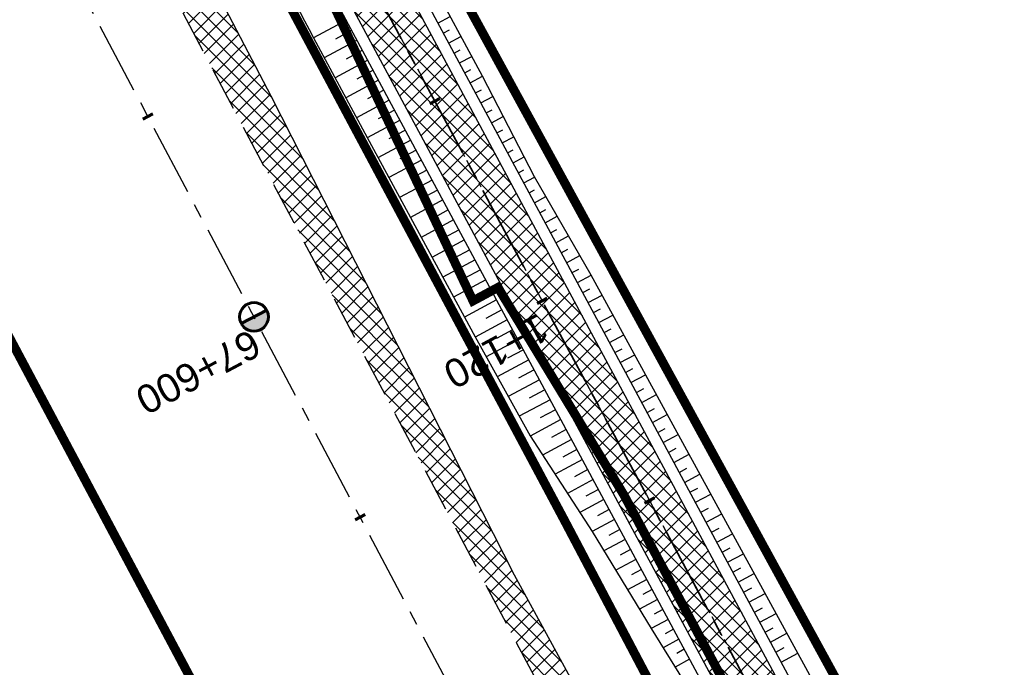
# Model space of a CAD drawing. Header units: metres. Extents: x 7529682 to 7533751, y 5721195 to 5727842.
# Tile 132 of 179: x 7530218 to 7530262, y 5726792 to 5726820. Entities that reach past the tile are written whole.
import ezdxf

# ---------------------------------------------------------------- set-up
doc = ezdxf.new("R2010")
doc.units = ezdxf.units.M
for name, pattern in [('817-dzialki-09-05-04$0$HIDDEN', [0.375, 0.25, -0.125]), ('ACAD_ISO05W100', [33, 24, -3, 0, -3, 0, -3]), ('CENTER', [50.8, 31.75, -6.35, 6.35, -6.35]), ('CENTER2', [28.575, 19.05, -3.175, 3.175, -3.175]), ('HIDDEN', [9.525, 6.35, -3.175])]:
    doc.linetypes.add(name, pattern=pattern)
for name, color, linetype in [('C-DROGI-SYTUACJA', 7, 'Continuous'), ('C-DROGI-SYTUACJA-ETYKIETY', 7, 'Continuous'), ('D-hatch-pobocza', 131, 'Continuous'), ('D-pobocza', 60, 'Continuous'), ('D-rowy', 160, 'Continuous'), ('D-skarpa', 2, 'Continuous'), ('D-skarpa-kreskowanie', 2, 'Continuous')]:
    doc.layers.add(name, color=color, linetype=linetype)
for name, color, linetype, lineweight, true_color in [('D-ewidencja-numery', 7, 'Continuous', 50, 0x40ff00), ('D-hatch-ciag-pieszo-rowerowy', 7, 'Continuous', 13, 0xff9f80), ('D-LR-etap-III', 7, '817-dzialki-09-05-04$0$HIDDEN', 50, 0x00008f)]:
    doc.layers.add(name, color=color, linetype=linetype, lineweight=lineweight, true_color=true_color)
for name, color, linetype, lineweight in [('D-krawędzie', 3, 'Continuous', 30), ('D-obrzeża', 2, 'Continuous', 30), ('D-oś', 10, 'CENTER', 30), ('D-pas-drogowy', 7, 'ACAD_ISO05W100', 50)]:
    doc.layers.add(name, color=color, linetype=linetype, lineweight=lineweight)
doc.layers.add('poprzeczki', color=7, linetype='Continuous', true_color=0x0000c7)
doc.styles.get("Standard").update_dxf_attribs({"font": 'arial.ttf'})

# ---------------------------------------------------------------- blocks, each defined once
blk = doc.blocks.new('kilometraz')
at = {"linetype": 'ByBlock', "lineweight": -2}
blk.add_hatch(color=0, dxfattribs=at).paths.add_polyline_path([(0, -0.28125, 0.41421356), (0.28125, 0, 0.41421356), (0, 0.28125)])
at = {"color": 0, "linetype": 'ByBlock', "lineweight": -2}
blk.add_line((0, 0.28125), (0, -0.28125), dxfattribs=at)
blk.add_circle((0, 0), 0.28125, dxfattribs=at)
blk = doc.blocks.new('AeccTickLine')
at = {"color": 0, "linetype": 'ByBlock', "lineweight": -2}
blk.add_line((0, 1), (0, -1), dxfattribs=at)

msp = doc.modelspace()

# ---------------------------------------------------------------- hatches: boundary and pattern name
at = {"layer": 'D-hatch-ciag-pieszo-rowerowy'}
h = msp.add_hatch(dxfattribs=at)
h.set_pattern_fill('ANSI37', color=256, scale=0.15, style=0)
h.set_pattern_definition([(45, (0.87658, 0.48407), (-0.33675960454, 0.33675960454), []), (135, (0.87658, 0.48407), (-0.33675960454, -0.33675960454), [])])
h.paths.add_polyline_path([(7530218.952, 5726852.807), (7530216.575, 5726851.959), (7530226.804, 5726832.32), (7530255.071, 5726779.69), (7530257.273, 5726780.873), (7530229.014, 5726833.489)])
at = {"layer": 'D-hatch-pobocza'}
h = msp.add_hatch(dxfattribs=at)
h.set_pattern_fill('ANSI37', color=256, scale=0.15, style=0)
h.set_pattern_definition([(45, (0, 0), (-0.33675960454, 0.33675960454), []), (135, (0, 0), (-0.33675960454, -0.33675960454), [])])
h.paths.add_polyline_path([(7530229.37, 5726816.95), (7530212.464, 5726849.277), (7530211.151, 5726847.666), (7530247.82, 5726778.438), (7530251.181, 5726772.19), (7530252.58, 5726772.943), (7530252.44, 5726773.19), (7530240.1, 5726795.81)])

# ---------------------------------------------------------------- linework, layer by layer
at = {"layer": 'C-DROGI-SYTUACJA', "color": 10, "linetype": 'CENTER2', "lineweight": 35, "ltscale": 0.2}
msp.add_lwpolyline([(7529994.785, 5727271.452), (7530014.919, 5727233.118), (7530030.611, 5727203.571), (7530048.952, 5727168.884), (7530066.584, 5727135.609), (7530088.792, 5727092.929), (7530119.442, 5727037.047), (7530133.98, 5727010.094), (7530160.017, 5726961.45), (7530183.787, 5726917.333), (7530204.666, 5726877.528), (7530227.909, 5726832.904), (7530259.102, 5726774.826, 0.063585), (7530264.989, 5726766.578), (7530268.47, 5726762.818, -0.065084), (7530272.969, 5726756.475), (7530281.424, 5726740.504, -0.065084)], format="xyb", dxfattribs=at)
at = {"layer": 'D-ewidencja-numery', "color": 12, "ltscale": 15, "true_color": 0xc70000}
msp.add_lwpolyline([(7529996.497, 5727273.662), (7530017.541, 5727234.203), (7530033.054, 5727204.864), (7530051.623, 5727170.223), (7530069.277, 5727137.016), (7530089.385, 5727097.534), (7530109.713, 5727060.747), (7530136.77, 5727011.64), (7530162.447, 5726962.744), (7530187.674, 5726916.992), (7530207.821, 5726879.335), (7530230.626, 5726834.519), (7530262.288, 5726776.618), (7530277.51, 5726760.213), (7530286.037, 5726744.107)], dxfattribs=at)
at = {"layer": 'D-krawędzie', "linetype": 'HIDDEN', "ltscale": 0.3}
msp.add_lwpolyline([(7529737.465, 5727743.316), (7529742.213, 5727734.302), (7529762.326, 5727696.274), (7529777.785, 5727667.006), (7529799.322, 5727626.3), (7529822.193, 5727583.156), (7529846.924, 5727536.347), (7529864.752, 5727502.663), (7529900.459, 5727434.965), (7529935.352, 5727369.308), (7529971.476, 5727300.786), (7530006.702, 5727234.141), (7530044.198, 5727163.133), (7530082.89, 5727090.2), (7530098.687, 5727060.362), (7530131.998, 5726997.21), (7530163.822, 5726937.097), (7530204.081, 5726861.013), (7530247.82, 5726778.438), (7530252.22, 5726770.26), (7530259.735, 5726756.9), (7530263.782, 5726749.287), (7530270.196, 5726737.096)], dxfattribs=at)
at = {"layer": 'D-LR-etap-III', "ltscale": 10, "flags": 128}
msp.add_lwpolyline([(7531750.474, 5723895.103, 0.4, 0.4, 0), (7531750.505, 5723895.13, 0.4, 0.4, 0), (7531682.71, 5724022.92, 0.4, 0.4, 0), (7531619.177, 5724147.204, 0.4, 0.4, 0), (7531592.309, 5724198.489, 0.4, 0.4, 0), (7531553.264, 5724272.919, 0.4, 0.4, 0), (7531504.02, 5724366.79, 0.4, 0.4, 0), (7531482.09, 5724407.62, 0.4, 0.4, 0), (7531412.35, 5724541.183, 0.4, 0.4, 0), (7531388.464, 5724586.93, 0.4, 0.4, 0), (7531345.12, 5724669.94, 0.4, 0.4, 0), (7531127.66, 5725081.67, 0.4, 0.4, 0), (7531059.253, 5725211.041, 0.4, 0.4, 0), (7531008.007, 5725307.954, 0.4, 0.4, 0), (7530964.182, 5725390.836, 0.4, 0.4, 0), (7530914.557, 5725484.684, 0.4, 0.4, 0), (7530865.243, 5725577.494, 0.4, 0.4, 0), (7530840.085, 5725624.059, 0.4, 0.4, 0), (7530802.56, 5725694.925, 0.4, 0.4, 0), (7530755.54, 5725787.51, 0.4, 0.4, 0), (7530708.718, 5725876.303, 0.4, 0.4, 0), (7530695.12, 5725902.09, 0.4, 0.4, 0), (7530642.914, 5726001.078, 0.4, 0.4, 0), (7530634.935, 5726016.147, 0.4, 0.4, 0), (7530610.82, 5726061.93, 0.4, 0.4, 0), (7530610.82, 5726061.93, 0.4, 0.4, 0), (7530607.21, 5726063.51, 0.4, 0.4, 0), (7530597.42, 5726080.68, 0.4, 0.4, 0), (7530591.16, 5726088.44, 0.4, 0.4, 0), (7530581.28, 5726107.21, 0.4, 0.4, 0), (7530571.29, 5726130.56, 0.4, 0.4, 0), (7530549.555, 5726171.527, 0.4, 0.4, 0), (7530531.014, 5726206.474, 0.4, 0.4, 0), (7530516.461, 5726236.017, 0.4, 0.4, 0), (7530500.799, 5726266.141, 0.4, 0.4, 0), (7530491.35, 5726283.94, 0.4, 0.4, 0), (7530482.4, 5726303.41, 0.4, 0.4, 0), (7530482.4, 5726303.41, 0.4, 0.4, 0), (7530450.41, 5726357.28, 0.4, 0.4, 0), (7530397.759, 5726458.5, 0.4, 0.4, 0), (7530334.708, 5726583.665, 0.4, 0.4, 0), (7530303.939, 5726645.168, 0.4, 0.4, 0), (7530300.51, 5726651.778, 0.4, 0.4, 0), (7530289.214, 5726671.967, 0.4, 0.4, 0), (7530281.54, 5726685.57, 0.4, 0.4, 0), (7530261.371, 5726724.163, 0.4, 0.4, 0), (7530254.03, 5726738.21, 0.4, 0.4, 0), (7530197.22, 5726845.06, 0.4, 0.4, 0), (7530194.71, 5726849.15, 0.4, 0.4, 0), (7530195.92, 5726850.75, 0.4, 0.4, 0), (7530170.547, 5726892.961, 0.4, 0.4, 0), (7530143.175, 5726945.066, 0.4, 0.4, 0), (7530105.06, 5727018.32, 0.4, 0.4, 0), (7530100.06, 5727027.16, 0.4, 0.4, 0), (7530062.319, 5727099.625, 0.4, 0.4, 0), (7530015.379, 5727189.42, 0.4, 0.4, 0), (7529983.208, 5727250.207, 0.4, 0.4, 0), (7529953.284, 5727306.747, 0.4, 0.4, 0), (7529900.671, 5727406.159, 0.4, 0.4, 0), (7529890.63, 5727425.131, 0.4, 0.4, 0), (7529875.155, 5727454.426, 0.4, 0.4, 0), (7529857.56, 5727487.787, 0.4, 0.4, 0), (7529835.194, 5727530.193, 0.4, 0.4, 0), (7529811.741, 5727574.662, 0.4, 0.4, 0), (7529792.102, 5727611.923, 0.4, 0.4, 0), (7529768.066, 5727657.47, 0.4, 0.4, 0), (7529755.211, 5727682.131, 0.4, 0.4, 0), (7529753.31, 5727681.13, 0.4, 0.4, 0), (7529739.21, 5727707.77, 0.4, 0.4, 0), (7529735.395, 5727711.252, 0.4, 0.4, 0), (7529725.42, 5727730.2, 0.4, 0.4, 0), (7529723.55, 5727729.88, 0.4, 0.4, 0), (7529695.567, 5727782.932, 0.4, 0.4, 0), (7529717.68, 5727794.024, 0.4, 0.4, 0), (7529736.275, 5727758.647, 0.4, 0.4, 0), (7529736.275, 5727758.647, 0.4, 0.4, 0), (7529744.511, 5727750.406, 0.4, 0.4, 0), (7529744.511, 5727750.406, 0.4, 0.4, 0), (7529750.283, 5727738.55, 0.4, 0.4, 0), (7529777.109, 5727687.569, 0.4, 0.4, 0), (7529796.515, 5727651.33, 0.4, 0.4, 0), (7529814.938, 5727616.793, 0.4, 0.4, 0), (7529839.007, 5727572.304, 0.4, 0.4, 0), (7529860.618, 5727532.509, 0.4, 0.4, 0), (7529882.349, 5727491.504, 0.4, 0.4, 0), (7529904.865, 5727449.096, 0.4, 0.4, 0), (7529920.747, 5727418.885, 0.4, 0.4, 0), (7529946.677, 5727368.547, 0.4, 0.4, 0), (7529972.025, 5727320.573, 0.4, 0.4, 0), (7529987.74, 5727290.153, 0.4, 0.4, 0), (7529996.497, 5727273.662, 0.4, 0.4, 0), (7530017.541, 5727234.203, 0.4, 0.4, 0), (7530033.054, 5727204.864, 0.4, 0.4, 0), (7530051.623, 5727170.223, 0.4, 0.4, 0), (7530069.277, 5727137.016, 0.4, 0.4, 0), (7530089.385, 5727097.534, 0.4, 0.4, 0), (7530109.713, 5727060.747, 0.4, 0.4, 0), (7530136.77, 5727011.64, 0.4, 0.4, 0), (7530162.447, 5726962.744, 0.4, 0.4, 0), (7530187.674, 5726916.992, 0.4, 0.4, 0), (7530207.821, 5726879.335, 0.4, 0.4, 0), (7530230.626, 5726834.519, 0.4, 0.4, 0), (7530262.288, 5726776.618, 0.4, 0.4, 0), (7530277.51, 5726760.213, 0.4, 0.4, 0), (7530286.037, 5726744.107, 0.4, 0.4, 0), (7530288.097, 5726735.884, 0.4, 0.4, 0), (7530290.394, 5726725.047, 0.4, 0.4, 0), (7530296.177, 5726713.583, 0.4, 0.4, 0), (7530302.726, 5726701.182, 0.4, 0.4, 0), (7530325.685, 5726657.466, 0.4, 0.4, 0), (7530343.244, 5726623.649, 0.4, 0.4, 0), (7530360.23, 5726591.747, 0.4, 0.4, 0), (7530383.209, 5726548.059, 0.4, 0.4, 0), (7530406.018, 5726503.606, 0.4, 0.4, 0), (7530427.465, 5726462.62, 0.4, 0.4, 0), (7530447.928, 5726424.388, 0.4, 0.4, 0), (7530471.127, 5726379.921, 0.4, 0.4, 0), (7530490.501, 5726343.033, 0.4, 0.4, 0), (7530509.499, 5726306.733, 0.4, 0.4, 0), (7530529.89, 5726267.244, 0.4, 0.4, 0), (7530543.852, 5726238.99, 0.4, 0.4, 0), (7530554.809, 5726218.944, 0.4, 0.4, 0), (7530559.027, 5726212.223, 0.4, 0.4, 0), (7530563.061, 5726206.41, 0.4, 0.4, 0), (7530566.934, 5726200.464, 0.4, 0.4, 0), (7530569.771, 5726194.902, 0.4, 0.4, 0), (7530571.473, 5726191.282, 0.4, 0.4, 0), (7530572.839, 5726188.025, 0.4, 0.4, 0), (7530575.295, 5726182.035, 0.4, 0.4, 0), (7530579.737, 5726173.306, 0.4, 0.4, 0), (7530583.3, 5726167.41, 0.4, 0.4, 0), (7530593.4, 5726163.33, 0.4, 0.4, 0), (7530598.618, 5726155.264, 0.4, 0.4, 0), (7530608.258, 5726140.497, 0.4, 0.4, 0), (7530603.27, 5726136.83, 0.4, 0.4, 0), (7530606.53, 5726131.84, 0.4, 0.4, 0), (7530604.239, 5726124.217, 0.4, 0.4, 0), (7530605.847, 5726121.63, 0.4, 0.4, 0), (7530608.972, 5726116.164, 0.4, 0.4, 0), (7530618.114, 5726097.791, 0.4, 0.4, 0), (7530651.213, 5726034.96, 0.4, 0.4, 0), (7530670.244, 5725998.611, 0.4, 0.4, 0), (7530698.075, 5725945.953, 0.4, 0.4, 0), (7530716.506, 5725911.305, 0.4, 0.4, 0), (7530735.223, 5725875.667, 0.4, 0.4, 0), (7530752.504, 5725842.155, 0.4, 0.4, 0), (7530778.311, 5725793.501, 0.4, 0.4, 0), (7530797.5, 5725756.382, 0.4, 0.4, 0), (7530812.519, 5725728.289, 0.4, 0.4, 0), (7530820.039, 5725713.16, 0.4, 0.4, 0), (7530822.422, 5725710.194, 0.4, 0.4, 0), (7530833.155, 5725688.801, 0.4, 0.4, 0), (7530849.629, 5725656.159, 0.4, 0.4, 0), (7530867.983, 5725621.964, 0.4, 0.4, 0), (7530872.63, 5725612.888, 0.4, 0.4, 0), (7530880.354, 5725597.595, 0.4, 0.4, 0), (7530883.839, 5725593.389, 0.4, 0.4, 0), (7530891.782, 5725587.763, 0.4, 0.4, 0), (7530895.039, 5725584.281, 0.4, 0.4, 0), (7530897.034, 5725580.941, 0.4, 0.4, 0), (7530900.952, 5725579.946, 0.4, 0.4, 0), (7530904.81, 5725571.977, 0.4, 0.4, 0), (7530903.682, 5725568.566, 0.4, 0.4, 0), (7530908.901, 5725558.845, 0.4, 0.4, 0), (7530910.252, 5725545.672, 0.4, 0.4, 0), (7530912.873, 5725538.646, 0.4, 0.4, 0), (7530945.278, 5725478.464, 0.4, 0.4, 0), (7530959.692, 5725450.246, 0.4, 0.4, 0), (7531002.827, 5725368.192, 0.4, 0.4, 0), (7531044.704, 5725290.314, 0.4, 0.4, 0), (7531064.099, 5725253.213, 0.4, 0.4, 0), (7531083.01, 5725216.678, 0.4, 0.4, 0), (7531113.013, 5725158.466, 0.4, 0.4, 0), (7531137.364, 5725113.071, 0.4, 0.4, 0), (7531150.831, 5725086.712, 0.4, 0.4, 0), (7531159.746, 5725076.641, 0.4, 0.4, 0), (7531166.31, 5725074.58, 0.4, 0.4, 0), (7531172.29, 5725062.58, 0.4, 0.4, 0), (7531170.59, 5725055.606, 0.4, 0.4, 0), (7531173.733, 5725044.081, 0.4, 0.4, 0), (7531215.342, 5724964.86, 0.4, 0.4, 0), (7531238.054, 5724921.685, 0.4, 0.4, 0), (7531262.39, 5724875.283, 0.4, 0.4, 0), (7531295.587, 5724811.266, 0.4, 0.4, 0), (7531348.488, 5724712.363, 0.4, 0.4, 0), (7531363.741, 5724682.684, 0.4, 0.4, 0), (7531366.987, 5724675.865, 0.4, 0.4, 0), (7531382.541, 5724646.111, 0.4, 0.4, 0), (7531401.299, 5724610.875, 0.4, 0.4, 0), (7531428.965, 5724558.862, 0.4, 0.4, 0), (7531449.111, 5724520.398, 0.4, 0.4, 0), (7531477.293, 5724465.831, 0.4, 0.4, 0), (7531500.996, 5724421.113, 0.4, 0.4, 0), (7531512.122, 5724400.549, 0.4, 0.4, 0), (7531513.782, 5724396.757, 0.4, 0.4, 0), (7531526.32, 5724379.39, 0.4, 0.4, 0), (7531566.784, 5724302.736, 0.4, 0.4, 0), (7531612.277, 5724225.61, 0.4, 0.4, 0), (7531620.493, 5724210.548, 0.4, 0.4, 0), (7531631.578, 5724196.258, 0.4, 0.4, 0), (7531653.484, 5724152.434, 0.4, 0.4, 0), (7531661.151, 5724128.494, 0.4, 0.4, 0), (7531673.881, 5724101.186, 0.4, 0.4, 0), (7531684.691, 5724081.184, 0.4, 0.4, 0), (7531699.212, 5724051.17, 0.4, 0.4, 0), (7531704.034, 5724040.584, 0.4, 0.4, 0), (7531704.034, 5724040.584, 0.4, 0.4, 0), (7531703.913, 5724037.17, 0.4, 0.4, 0), (7531736.42, 5723969.232, 0.4, 0.4, 0), (7531738.285, 5723967.699, 0.4, 0.4, 0), (7531742.181, 5723962.346, 0.4, 0.4, 0), (7531744.286, 5723958.616, 0.4, 0.4, 0), (7531755.393, 5723944.193, 0.4, 0.4, 0), (7531758.69, 5723936.76, 0.4, 0.4, 0), (7531780.08, 5723929.25, 0.4, 0.4, 0), (7531792.612, 5723906.338, 0.4, 0.4, 0), (7531792.612, 5723906.338, 0.4, 0.4, 0), (7531756.962, 5723883.055, 0.4, 0.4, 0), (7531750.46, 5723895.13, 0.4, 0.4, 0), (7531750.46, 5723895.13, 0, 0, 0)], format="xyseb", dxfattribs=at)
at = {"layer": 'D-obrzeża'}
for points in [[(7530255.071, 5726779.69), (7530226.804, 5726832.32), (7530203.558, 5726876.949), (7530182.683, 5726916.746), (7530158.916, 5726960.858), (7530132.878, 5727009.502), (7530118.344, 5727036.45), (7530087.65, 5727092.412), (7530086.699, 5727094.242), (7530065.478, 5727135.027), (7530047.847, 5727168.299), (7530029.507, 5727202.986), (7530013.813, 5727232.534), (7529993.681, 5727270.865)], [(7530257.273, 5726780.873), (7530229.014, 5726833.489), (7530218.952, 5726852.807)]]:
    msp.add_lwpolyline(points, dxfattribs=at)
at = {"layer": 'D-oś', "ltscale": 0.1}
msp.add_lwpolyline([(7530260.688, 5726747.65), (7530256.664, 5726755.22), (7530249.153, 5726768.573), (7530244.732, 5726776.79), (7530200.988, 5726859.376), (7530160.728, 5726935.459), (7530128.903, 5726995.575), (7530095.593, 5727058.727), (7530079.798, 5727088.56), (7530041.105, 5727161.496), (7530003.607, 5727232.506), (7529968.381, 5727299.153), (7529932.259, 5727367.671), (7529897.365, 5727433.327), (7529861.657, 5727501.028), (7529843.829, 5727534.712), (7529819.1, 5727581.518), (7529796.228, 5727624.663), (7529774.69, 5727665.371), (7529759.232, 5727694.637), (7529739.12, 5727732.663), (7529700.238, 5727806.043)], dxfattribs=at)
at = {"layer": 'D-oś', "ltscale": 0.03}
msp.add_lwpolyline([(7529994.785, 5727271.452), (7530014.919, 5727233.118), (7530030.611, 5727203.571), (7530048.952, 5727168.884), (7530066.584, 5727135.609), (7530088.792, 5727092.929), (7530119.442, 5727037.047), (7530133.98, 5727010.094), (7530160.017, 5726961.45), (7530183.787, 5726917.333), (7530204.666, 5726877.528), (7530227.909, 5726832.904), (7530259.102, 5726774.826, 0.063585), (7530264.989, 5726766.578), (7530268.47, 5726762.818, -0.065084), (7530272.969, 5726756.475), (7530281.424, 5726740.504, -0.065084)], format="xyb", dxfattribs=at)
at = {"layer": 'D-pas-drogowy', "ltscale": 0.2, "flags": 128}
msp.add_lwpolyline([(7531633.019, 5724182.834, 0.4, 0.4, 0), (7531617.559, 5724211.608, 0.4, 0.4, 0), (7531566.784, 5724302.736, 0.4, 0.4, 0), (7531538.419, 5724356.47, 0.4, 0.4, 0), (7531526.32, 5724379.39, 0.4, 0.4, 0), (7531516.102, 5724393.607, 0.4, 0.4, 0.001485), (7531513.78, 5724396.838, 0.4, 0.4, 0), (7531501.87, 5724413.41, 0.4, 0.4, 0), (7531474.926, 5724464.508, 0.4, 0.4, 0), (7531446.2, 5724518.992, 0.4, 0.4, 0), (7531424.962, 5724559.262, 0.4, 0.4, 0), (7531398.444, 5724609.566, 0.4, 0.4, 0), (7531379.647, 5724645.216, 0.4, 0.4, 0), (7531365.23, 5724672.56, 0.4, 0.4, 0), (7531341.306, 5724717.915, 0.4, 0.4, 0), (7531312.9, 5724771.789, 0.4, 0.4, 0), (7531292.591, 5724810.307, 0.4, 0.4, 0), (7531259.392, 5724873.271, 0.4, 0.4, 0), (7531233.74, 5724921.923, 0.4, 0.4, 0), (7531203.073, 5724980.092, 0.4, 0.4, 0), (7531173.471, 5725036.225, 0.4, 0.4, 0), (7531168.27, 5725046.09, 0.4, 0.4, 0), (7531172.29, 5725062.58, 0.4, 0.4, 0), (7531166.31, 5725074.58, 0.4, 0.4, 0), (7531150.32, 5725079.6, 0.4, 0.4, 0), (7531141.5, 5725096.43, 0.4, 0.4, 0), (7531109.312, 5725157.814, 0.4, 0.4, 0), (7531086.641, 5725201.048, 0.4, 0.4, 0), (7531059.198, 5725253.384, 0.4, 0.4, 0), (7531028.207, 5725312.489, 0.4, 0.4, 0), (7530999.105, 5725367.99, 0.4, 0.4, 0), (7530956.248, 5725449.725, 0.4, 0.4, 0), (7530924.398, 5725510.464, 0.4, 0.4, 0), (7530897.51, 5725561.74, 0.4, 0.4, 0), (7530894.46, 5725566.14, 0.4, 0.4, 0), (7530892.16, 5725570.49, 0.4, 0.4, 0), (7530869.363, 5725613.307, 0.4, 0.4, 0), (7530861.694, 5725627.705, 0.4, 0.4, 0), (7530852.74, 5725644.52, 0.4, 0.4, 0), (7530831.51, 5725684.2, 0.4, 0.4, 0), (7530811.13, 5725722.52, 0.4, 0.4, 0), (7530792.348, 5725757.941, 0.4, 0.4, 0), (7530768.03, 5725803.8, 0.4, 0.4, 0), (7530748.769, 5725840.179, 0.4, 0.4, 0), (7530727.7, 5725879.97, 0.4, 0.4, 0), (7530712.098, 5725909.545, 0.4, 0.4, 0), (7530693.644, 5725944.645, 0.4, 0.4, 0), (7530665.702, 5725997.539, 0.4, 0.4, 0), (7530641.76, 5726042.88, 0.4, 0.4, 0), (7530616.5, 5726091.48, 0.4, 0.4, 0), (7530604.628, 5726114.32, 0.4, 0.4, -0.007763), (7530602.5, 5726118.43, 0.4, 0.4, 0), (7530603.992, 5726123.395, 0.4, 0.4, 0), (7530606.53, 5726131.84, 0.4, 0.4, 0), (7530603.27, 5726136.83, 0.4, 0.4, 0), (7530593.776, 5726151.369, 0.4, 0.4, 0), (7530590.203, 5726156.84, 0.4, 0.4, 0), (7530583.3, 5726167.41, 0.4, 0.4, 0), (7530580.578, 5726170.428, 0.4, 0.4, 0), (7530575.85, 5726175.67, 0.4, 0.4, 0), (7530569.01, 5726186.66, 0.4, 0.4, 0), (7530562.555, 5726199.189, 0.4, 0.4, 0), (7530555.67, 5726211.39, 0.4, 0.4, 0), (7530548.29, 5726224.23, 0.4, 0.4, 0), (7530540.58, 5726237.71, 0.4, 0.4, 0), (7530532.68, 5726252.65, 0.4, 0.4, 0), (7530524.06, 5726269.35, 0.4, 0.4, 0), (7530502.82, 5726309.91, 0.4, 0.4, 0), (7530488.83, 5726336.63, 0.4, 0.4, 0), (7530466.03, 5726380.16, 0.4, 0.4, 0), (7530438.47, 5726432.77, 0.4, 0.4, 0), (7530424.53, 5726459.09, 0.4, 0.4, 0), (7530401.63, 5726502.97, 0.4, 0.4, 0), (7530383.38, 5726538.06, 0.4, 0.4, 0), (7530353.97, 5726593.52, 0.4, 0.4, 0), (7530338.47, 5726622.74, 0.4, 0.4, 0), (7530322.01, 5726653.88, 0.4, 0.4, 0), (7530297.54, 5726700.33, 0.4, 0.4, 0), (7530287.38, 5726719.6, 0.4, 0.4, 0), (7530285.95, 5726722.316, 0.4, 0.4, 0), (7530280.26, 5726733.12, 0.4, 0.4, 0), (7530266.73, 5726758.74, 0.4, 0.4, 0), (7530260.42, 5726770.47, 0.4, 0.4, 0), (7530253.25, 5726783.82, 0.4, 0.4, 0), (7530244.95, 5726799.33, 0.4, 0.4, 0), (7530239.39, 5726808.49, 0.4, 0.4, 0), (7530238.29, 5726807.9, 0.4, 0.4, 0), (7530218.11, 5726850.67, 0.4, 0.4, 0), (7530175.907, 5726928.168, 0.4, 0.4, 0), (7530096.68, 5727076.15, 0.4, 0.4, 0), (7530094.68, 5727079.89, 0.4, 0.4, 0), (7530064.597, 5727135.523, 0.4, 0.4, 0), (7530046.731, 5727168.892, 0.4, 0.4, 0), (7530025.803, 5727208.461, 0.4, 0.4, 0), (7530012.847, 5727232.979, 0.4, 0.4, 0), (7529994.15, 5727268.45, 0.4, 0.4, 0), (7529981.671, 5727291.93, 0.4, 0.4, 0), (7529949.89, 5727351.73, 0.4, 0.4, 0), (7529924.75, 5727399.03, 0.4, 0.4, 0), (7529915.516, 5727417.1, 0.4, 0.4, 0), (7529885.83, 5727475.19, 0.4, 0.4, 0), (7529862.56, 5727519.97, 0.4, 0.4, 0), (7529852.985, 5727538.191, 0.4, 0.4, 0), (7529836.513, 5727569.511, 0.4, 0.4, 0), (7529815.369, 5727609.141, 0.4, 0.4, 0), (7529792.795, 5727651.247, 0.4, 0.4, 0), (7529774.199, 5727685.858, 0.4, 0.4, 0), (7529746.966, 5727736.059, 0.4, 0.4, 0), (7529733.92, 5727757.62, 0.4, 0.4, 0), (7529708.607, 5727806.389, 0.4, 0.4, 0), (7529688.492, 5727796.345, 0.4, 0.4, 0), (7529723.55, 5727729.88, 0.4, 0.4, 0), (7529725.42, 5727730.2, 0.4, 0.4, 0), (7529735.38, 5727711.28, 0.4, 0.4, 0), (7529739.21, 5727707.77, 0.4, 0.4, 0), (7529753.31, 5727681.13, 0.4, 0.4, 0), (7529755.178, 5727682.114, 0.4, 0.4, 0), (7529792.102, 5727611.923, 0.4, 0.4, 0), (7529811.741, 5727574.662, 0.4, 0.4, 0), (7529835.194, 5727530.193, 0.4, 0.4, 0), (7529857.56, 5727487.787, 0.4, 0.4, 0), (7529875.155, 5727454.426, 0.4, 0.4, 0), (7529890.63, 5727425.131, 0.4, 0.4, 0), (7529900.671, 5727406.159, 0.4, 0.4, 0), (7529953.284, 5727306.747, 0.4, 0.4, 0), (7529983.208, 5727250.207, 0.4, 0.4, 0), (7530015.379, 5727189.42, 0.4, 0.4, 0), (7530062.319, 5727099.625, 0.4, 0.4, 0), (7530100.06, 5727027.16, 0.4, 0.4, 0), (7530105.06, 5727018.32, 0.4, 0.4, 0), (7530143.175, 5726945.066, 0.4, 0.4, 0), (7530170.547, 5726892.961, 0.4, 0.4, 0), (7530195.92, 5726850.75, 0.4, 0.4, 0), (7530194.71, 5726849.15, 0.4, 0.4, 0), (7530197.22, 5726845.06, 0.4, 0.4, 0), (7530254.03, 5726738.21, 0.4, 0.4, 0), (7530261.371, 5726724.163, 0.4, 0.4, 0), (7530281.54, 5726685.57, 0.4, 0.4, 0), (7530289.214, 5726671.967, 0.4, 0.4, 0), (7530300.51, 5726651.778, 0.4, 0.4, 0), (7530303.939, 5726645.168, 0.4, 0.4, 0), (7530334.708, 5726583.665, 0.4, 0.4, 0), (7530397.759, 5726458.5, 0.4, 0.4, 0), (7530450.41, 5726357.28, 0.4, 0.4, 0), (7530482.4, 5726303.41, 0.4, 0.4, 0), (7530483.688, 5726301.003, 0.4, 0.4, 0), (7530491.35, 5726283.94, 0.4, 0.4, 0), (7530512.67, 5726243.78, 0.4, 0.4, 0), (7530529.43, 5726209.46, 0.4, 0.4, 0), (7530571.29, 5726130.56, 0.4, 0.4, 0), (7530581.28, 5726107.21, 0.4, 0.4, 0), (7530591.16, 5726088.44, 0.4, 0.4, 0), (7530597.42, 5726080.68, 0.4, 0.4, 0), (7530607.21, 5726063.51, 0.4, 0.4, 0), (7530610.82, 5726061.93, 0.4, 0.4, 0), (7530634.935, 5726016.147, 0.4, 0.4, 0), (7530642.914, 5726001.078, 0.4, 0.4, 0), (7530695.12, 5725902.09, 0.4, 0.4, 0), (7530708.718, 5725876.303, 0.4, 0.4, 0), (7530755.54, 5725787.51, 0.4, 0.4, 0), (7530802.56, 5725694.925, 0.4, 0.4, 0), (7530840.085, 5725624.059, 0.4, 0.4, 0), (7530865.243, 5725577.494, 0.4, 0.4, 0), (7530914.557, 5725484.684, 0.4, 0.4, 0), (7530964.182, 5725390.836, 0.4, 0.4, 0), (7531008.007, 5725307.954, 0.4, 0.4, 0), (7531059.253, 5725211.041, 0.4, 0.4, 0), (7531127.66, 5725081.67, 0.4, 0.4, 0), (7531345.12, 5724669.94, 0.4, 0.4, 0), (7531388.464, 5724586.93, 0.4, 0.4, 0), (7531412.35, 5724541.183, 0.4, 0.4, 0), (7531482.09, 5724407.62, 0.4, 0.4, 0), (7531504.02, 5724366.79, 0.4, 0.4, 0), (7531519.374, 5724337.52, 0.4, 0.4, 0), (7531563.749, 5724252.932, 0.4, 0.4, 0), (7531602.175, 5724179.681, 0.4, 0.4, 0), (7531619.177, 5724147.204, 0.4, 0.4, 0), (7531625.038, 5724135.635, 0.4, 0.4, 0), (7531656.796, 5724073.316, 0.4, 0.4, 0), (7531675.12, 5724037.36, 0.4, 0.4, 0), (7531682.71, 5724022.92, 0.4, 0.4, 0), (7531705.565, 5723979.811, 0.4, 0.4, 0), (7531736.606, 5723921.262, 0.4, 0.4, 0), (7531750.46, 5723895.13, 0.4, 0.4, 0), (7531740.77, 5723886.56, 0.4, 0.4, 0), (7531732.86, 5723885, 0.4, 0.4, 0), (7531722.18, 5723887.77, 0.4, 0.4, 0), (7531729.87, 5723862.17, 0.4, 0.4, 0), (7531742.92, 5723861.93, 0.4, 0.4, 0), (7531763.71, 5723859.52, 0.4, 0.4, 0), (7531768.42, 5723854.12, 0.4, 0.4, 0), (7531787.42, 5723817.97, 0.4, 0.4, 0), (7531795.57, 5723809.82, 0.4, 0.4, 0), (7531816.347, 5723819.85, 0.4, 0.4, 0), (7531816.347, 5723819.85, 0.4, 0.4, 0), (7531805.06, 5723843.23, 0.4, 0.4, 0), (7531803.61, 5723886.23, 0.4, 0.4, 0), (7531803.61, 5723886.23, 0.4, 0.4, 0), (7531780.08, 5723929.25, 0.4, 0.4, 0), (7531758.69, 5723936.76, 0.4, 0.4, 0), (7531749.359, 5723946.412, 0.4, 0.4, 0), (7531742.71, 5723953.29, 0.4, 0.4, 0), (7531735.177, 5723967.878, 0.4, 0.4, 0), (7531722.37, 5723992.68, 0.4, 0.4, 0), (7531705.042, 5724030.886, 0.4, 0.4, 0), (7531699.47, 5724043.17, 0.4, 0.4, 0), (7531692.69, 5724058.11, 0.4, 0.4, 0), (7531679.672, 5724084.017, 0.4, 0.4, 0), (7531674.55, 5724094.21, 0.4, 0.4, 0), (7531666.633, 5724114.003, 0.4, 0.4, 0), (7531649, 5724153.82, 0.4, 0.4, 0), (7531641.49, 5724149.34, 0.4, 0.4, 0), (7531626.04, 5724179.34, 0.4, 0.4, 0), (7531633.03, 5724182.84, 0, 0, 0)], format="xyseb", dxfattribs=at)
at = {"layer": 'D-pobocza'}
for points in [[(7530219.427, 5726852.977), (7530229.456, 5726833.723), (7530257.714, 5726781.11)], [(7530254.63, 5726779.453), (7530226.362, 5726832.086), (7530216.099, 5726851.789)], [(7530212.464, 5726849.277), (7530229.37, 5726816.95), (7530240.1, 5726795.81), (7530252.44, 5726773.19), (7530252.58, 5726772.943), (7530251.181, 5726772.19)]]:
    msp.add_lwpolyline(points, dxfattribs=at)
at = {"layer": 'D-rowy', "linetype": 'HIDDEN', "ltscale": 0.1, "const_width": 0.4, "flags": 128}
msp.add_lwpolyline([(7530267.205, 5726753.582), (7530262.982, 5726761.264), (7530254.918, 5726774.309), (7530242.345, 5726798.174), (7530215.738, 5726848.033), (7530210.965, 5726857.162)], dxfattribs=at)
at = {"layer": 'D-skarpa', "linetype": 'Continuous'}
for points in [[(7530215.948, 5726851.735), (7530216.215, 5726851.185, 0.064979), (7530224.959, 5726831.368, -0.000026), (7530231.252, 5726819.507), (7530233.618, 5726815.102), (7530238.381, 5726806.309), (7530240.813, 5726801.939), (7530243.54, 5726797.729), (7530246.145, 5726793.452), (7530248.788, 5726789.197)], [(7530219.427, 5726852.977), (7530220.183, 5726852.12, -0.040689), (7530227.044, 5726839.912), (7530229.3, 5726835.45), (7530230.024, 5726834.006, 0.003974), (7530236.321, 5726822.229), (7530238.696, 5726817.829), (7530240.99, 5726813.386), (7530243.491, 5726809.054), (7530257.183, 5726784.005), (7530257.316, 5726783.763), (7530257.886, 5726782.731), (7530260.347, 5726778.378), (7530261.664, 5726776.201, 0.019416), (7530265.948, 5726770.821), (7530267.708, 5726769.096), (7530271.462, 5726765.589), (7530273.204, 5726763.82), (7530274.52, 5726762.299), (7530275.555, 5726760.657), (7530276.653, 5726758.557), (7530276.653, 5726758.557)]]:
    msp.add_lwpolyline(points, format="xyb", dxfattribs=at)
at = {"layer": 'D-skarpa-kreskowanie', "linetype": 'Continuous'}
for p, q in [((7530232.703, 5726820.278, 107.6), (7530231.255, 5726819.5, 106.504)), ((7530236.742, 5726820.156, 107.728), (7530237.283, 5726820.446, 107.318)), ((7530232.94, 5726819.838, 107.599), (7530232.216, 5726819.449, 107.051)), ((7530236.979, 5726819.715, 107.727), (7530237.25, 5726819.861, 107.522)), ((7530233.177, 5726819.397, 107.599), (7530231.728, 5726818.619, 106.503)), ((7530237.215, 5726819.275, 107.727), (7530237.758, 5726819.566, 107.316)), ((7530233.413, 5726818.957, 107.598), (7530232.689, 5726818.568, 107.05)), ((7530237.452, 5726818.834, 107.726), (7530237.724, 5726818.98, 107.521)), ((7530233.65, 5726818.516, 107.598), (7530232.202, 5726817.738, 106.502)), ((7530237.689, 5726818.394, 107.726), (7530238.233, 5726818.686, 107.314)), ((7530233.886, 5726818.076, 107.597), (7530233.162, 5726817.687, 107.049)), ((7530237.925, 5726817.953, 107.725), (7530238.198, 5726818.1, 107.519)), ((7530234.123, 5726817.635, 107.597), (7530232.675, 5726816.858, 106.501)), ((7530238.162, 5726817.513, 107.725), (7530238.708, 5726817.806, 107.312)), ((7530234.36, 5726817.195, 107.596), (7530233.635, 5726816.806, 107.048)), ((7530238.398, 5726817.072, 107.725), (7530238.668, 5726817.217, 107.52)), ((7530234.596, 5726816.754, 107.596), (7530233.148, 5726815.977, 106.5)), ((7530238.635, 5726816.632, 107.724), (7530239.167, 5726816.918, 107.321)), ((7530234.833, 5726816.314, 107.595), (7530234.109, 5726815.925, 107.047)), ((7530238.871, 5726816.191, 107.724), (7530239.134, 5726816.332, 107.525)), ((7530235.069, 5726815.873, 107.595), (7530233.621, 5726815.096, 106.499)), ((7530239.108, 5726815.751, 107.723), (7530239.626, 5726816.029, 107.331)), ((7530235.306, 5726815.433, 107.595), (7530234.583, 5726815.044, 107.047)), ((7530239.345, 5726815.31, 107.723), (7530239.6, 5726815.447, 107.529)), ((7530235.542, 5726814.992, 107.594), (7530234.097, 5726814.216, 106.5)), ((7530239.581, 5726814.87, 107.722), (7530240.085, 5726815.14, 107.341)), ((7530235.779, 5726814.552, 107.594), (7530235.057, 5726814.164, 107.047)), ((7530239.818, 5726814.429, 107.722), (7530240.066, 5726814.563, 107.534)), ((7530236.016, 5726814.111, 107.593), (7530234.574, 5726813.337, 106.502)), ((7530240.054, 5726813.989, 107.721), (7530240.543, 5726814.252, 107.351)), ((7530236.252, 5726813.671, 107.593), (7530235.532, 5726813.284, 107.048)), ((7530240.291, 5726813.548, 107.721), (7530240.532, 5726813.678, 107.539)), ((7530236.489, 5726813.231, 107.592), (7530235.05, 5726812.458, 106.503)), ((7530240.528, 5726813.108, 107.72), (7530241.003, 5726813.364, 107.36)), ((7530240.764, 5726812.667, 107.72), (7530241.009, 5726812.799, 107.535)), ((7530236.725, 5726812.79, 107.592), (7530236.007, 5726812.404, 107.048)), ((7530241.001, 5726812.227, 107.719), (7530241.504, 5726812.497, 107.339)), ((7530236.962, 5726812.35, 107.591), (7530235.526, 5726811.578, 106.505)), ((7530237.199, 5726811.909, 107.591), (7530236.482, 5726811.524, 107.048)), ((7530241.237, 5726811.786, 107.719), (7530241.495, 5726811.925, 107.524)), ((7530241.474, 5726811.346, 107.719), (7530242.004, 5726811.631, 107.318)), ((7530237.435, 5726811.469, 107.59), (7530236.003, 5726810.699, 106.506)), ((7530237.672, 5726811.028, 107.59), (7530236.956, 5726810.644, 107.049)), ((7530241.71, 5726810.906, 107.718), (7530241.982, 5726811.051, 107.513)), ((7530241.947, 5726810.465, 107.718), (7530242.504, 5726810.764, 107.296)), ((7530237.908, 5726810.588, 107.589), (7530236.479, 5726809.82, 106.508)), ((7530238.145, 5726810.147, 107.589), (7530237.431, 5726809.764, 107.049)), ((7530242.184, 5726810.025, 107.717), (7530242.469, 5726810.178, 107.501)), ((7530242.42, 5726809.584, 107.717), (7530243.004, 5726809.898, 107.275)), ((7530238.381, 5726809.707, 107.589), (7530236.955, 5726808.941, 106.509)), ((7530238.618, 5726809.266, 107.588), (7530237.906, 5726808.884, 107.049)), ((7530242.657, 5726809.144, 107.716), (7530242.955, 5726809.304, 107.49)), ((7530242.893, 5726808.703, 107.716), (7530243.504, 5726809.031, 107.254)), ((7530238.855, 5726808.826, 107.588), (7530237.432, 5726808.061, 106.511)), ((7530239.091, 5726808.385, 107.587), (7530238.381, 5726808.003, 107.049)), ((7530243.13, 5726808.263, 107.715), (7530243.437, 5726808.427, 107.483)), ((7530243.367, 5726807.822, 107.715), (7530243.983, 5726808.153, 107.248)), ((7530239.328, 5726807.945, 107.587), (7530237.908, 5726807.182, 106.512)), ((7530239.564, 5726807.504, 107.586), (7530238.855, 5726807.123, 107.05)), ((7530243.603, 5726807.382, 107.714), (7530243.913, 5726807.548, 107.48)), ((7530243.84, 5726806.941, 107.714), (7530244.463, 5726807.276, 107.242)), ((7530239.801, 5726807.064, 107.586), (7530238.384, 5726806.303, 106.514)), ((7530240.038, 5726806.623, 107.585), (7530239.333, 5726806.245, 107.052)), ((7530244.076, 5726806.501, 107.714), (7530244.39, 5726806.669, 107.476)), ((7530244.313, 5726806.06, 107.713), (7530244.943, 5726806.398, 107.236)), ((7530240.274, 5726806.183, 107.585), (7530238.871, 5726805.429, 106.523)), ((7530240.511, 5726805.742, 107.584), (7530239.812, 5726805.367, 107.056)), ((7530244.549, 5726805.62, 107.713), (7530244.866, 5726805.79, 107.473)), ((7530244.786, 5726805.179, 107.712), (7530245.422, 5726805.521, 107.231)), ((7530240.747, 5726805.302, 107.584), (7530239.357, 5726804.555, 106.532)), ((7530240.984, 5726804.861, 107.584), (7530240.292, 5726804.49, 107.06)), ((7530245.023, 5726804.739, 107.712), (7530245.342, 5726804.91, 107.47)), ((7530245.259, 5726804.298, 107.711), (7530245.902, 5726804.643, 107.225)), ((7530241.22, 5726804.421, 107.583), (7530239.843, 5726803.681, 106.541)), ((7530241.457, 5726803.98, 107.583), (7530240.772, 5726803.612, 107.064)), ((7530245.496, 5726803.858, 107.711), (7530245.819, 5726804.031, 107.466)), ((7530245.732, 5726803.417, 107.71), (7530246.382, 5726803.766, 107.219)), ((7530241.694, 5726803.54, 107.582), (7530240.33, 5726802.807, 106.55)), ((7530241.93, 5726803.099, 107.582), (7530241.252, 5726802.735, 107.068)), ((7530245.969, 5726802.977, 107.71), (7530246.295, 5726803.152, 107.463)), ((7530246.206, 5726802.536, 107.709), (7530246.861, 5726802.888, 107.213)), ((7530242.167, 5726802.659, 107.581), (7530240.816, 5726801.934, 106.559)), ((7530242.403, 5726802.218, 107.581), (7530241.746, 5726801.865, 107.083)), ((7530246.442, 5726802.096, 107.709), (7530246.772, 5726802.273, 107.46)), ((7530246.679, 5726801.655, 107.708), (7530247.341, 5726802.011, 107.207)), ((7530242.64, 5726801.778, 107.58), (7530241.362, 5726801.091, 106.613)), ((7530242.877, 5726801.337, 107.58), (7530242.256, 5726801.004, 107.11)), ((7530246.915, 5726801.215, 107.708), (7530247.248, 5726801.394, 107.456)), ((7530247.152, 5726800.774, 107.708), (7530247.821, 5726801.133, 107.201)), ((7530243.113, 5726800.897, 107.579), (7530241.907, 5726800.249, 106.667)), ((7530243.35, 5726800.456, 107.579), (7530242.765, 5726800.142, 107.136)), ((7530247.388, 5726800.334, 107.707), (7530247.724, 5726800.514, 107.453)), ((7530247.625, 5726799.893, 107.707), (7530248.3, 5726800.256, 107.196)), ((7530243.586, 5726800.016, 107.578), (7530242.453, 5726799.407, 106.721)), ((7530243.823, 5726799.575, 107.578), (7530243.274, 5726799.281, 107.163)), ((7530247.862, 5726799.453, 107.706), (7530248.201, 5726799.635, 107.449)), ((7530248.098, 5726799.012, 107.706), (7530248.78, 5726799.379, 107.19)), ((7530244.059, 5726799.135, 107.578), (7530242.998, 5726798.565, 106.774)), ((7530244.296, 5726798.694, 107.577), (7530243.783, 5726798.419, 107.189)), ((7530248.335, 5726798.572, 107.705), (7530248.677, 5726798.756, 107.446)), ((7530248.571, 5726798.131, 107.705), (7530249.26, 5726798.501, 107.184)), ((7530244.533, 5726798.254, 107.577), (7530243.543, 5726797.723, 106.828)), ((7530244.769, 5726797.814, 107.576), (7530244.287, 5726797.554, 107.211)), ((7530248.808, 5726797.691, 107.704), (7530249.154, 5726797.877, 107.443)), ((7530249.045, 5726797.25, 107.704), (7530249.739, 5726797.624, 107.178)), ((7530245.006, 5726797.373, 107.576), (7530244.065, 5726796.867, 106.863)), ((7530245.242, 5726796.933, 107.575), (7530244.784, 5726796.686, 107.228)), ((7530249.281, 5726796.81, 107.703), (7530249.63, 5726796.997, 107.439)), ((7530249.518, 5726796.369, 107.703), (7530250.219, 5726796.746, 107.172)), ((7530245.479, 5726796.492, 107.575), (7530244.586, 5726796.012, 106.899)), ((7530245.716, 5726796.052, 107.574), (7530245.281, 5726795.818, 107.245)), ((7530249.754, 5726795.929, 107.702), (7530250.106, 5726796.118, 107.436)), ((7530249.991, 5726795.488, 107.702), (7530250.698, 5726795.869, 107.167)), ((7530245.952, 5726795.611, 107.574), (7530245.107, 5726795.157, 106.934)), ((7530246.189, 5726795.171, 107.573), (7530245.778, 5726794.95, 107.263)), ((7530250.227, 5726795.048, 107.702), (7530250.583, 5726795.239, 107.433)), ((7530250.464, 5726794.608, 107.701), (7530251.178, 5726794.991, 107.161)), ((7530246.425, 5726794.73, 107.573), (7530245.628, 5726794.302, 106.969)), ((7530246.662, 5726794.29, 107.572), (7530246.275, 5726794.082, 107.28)), ((7530250.701, 5726794.167, 107.701), (7530251.059, 5726794.36, 107.429)), ((7530246.898, 5726793.849, 107.572), (7530246.149, 5726793.446, 107.005)), ((7530250.937, 5726793.727, 107.7), (7530251.658, 5726794.114, 107.155)), ((7530247.135, 5726793.409, 107.572), (7530246.774, 5726793.215, 107.298)), ((7530251.174, 5726793.286, 107.7), (7530251.536, 5726793.48, 107.426)), ((7530247.372, 5726792.968, 107.571), (7530246.678, 5726792.595, 107.046)), ((7530251.41, 5726792.846, 107.699), (7530252.137, 5726793.236, 107.149)), ((7530247.608, 5726792.528, 107.571), (7530247.275, 5726792.349, 107.318)), ((7530251.647, 5726792.405, 107.699), (7530252.012, 5726792.601, 107.422)), ((7530247.845, 5726792.087, 107.57), (7530247.206, 5726791.744, 107.087)), ((7530251.884, 5726791.965, 107.698), (7530252.617, 5726792.359, 107.143))]:
    msp.add_line(p, q, dxfattribs=at)

# ---------------------------------------------------------------- block references
at = {"layer": 'C-DROGI-SYTUACJA-ETYKIETY', "color": 2, "linetype": 'Continuous', "lineweight": 60, "xscale": 0.25, "yscale": 0.25, "zscale": 0.25, "rotation": 297.9096442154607}
for p in [(7530223.948, 5726816.03), (7530233.309, 5726798.356)]:
    msp.add_blockref('AeccTickLine', p, dxfattribs=at)
at = {"layer": 'C-DROGI-SYTUACJA-ETYKIETY', "color": 10, "linetype": 'Continuous', "lineweight": 60, "xscale": 2.249999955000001, "yscale": 2.249999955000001, "zscale": 2.249999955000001, "rotation": 297.9096442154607}
msp.add_blockref('kilometraz', (7530228.628, 5726807.193), dxfattribs=at)
at = {"layer": 'poprzeczki', "color": 2, "linetype": 'Continuous', "lineweight": 60, "xscale": 0.25, "yscale": 0.25, "zscale": 0.25, "rotation": 298.240082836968}
for p in [(7530236.608, 5726816.708), (7530241.339, 5726807.898), (7530246.071, 5726799.088)]:
    msp.add_blockref('AeccTickLine', p, dxfattribs=at)

# ---------------------------------------------------------------- texts
at = {"layer": 'C-DROGI-SYTUACJA-ETYKIETY', "color": 2}
for s, rotation, p in [('1+120', 208.2401, (7530241.186, 5726807.39)), ('67+600', 207.9096, (7530228.473, 5726806.686))]:
    msp.add_text(s, height=1.25, rotation=rotation, dxfattribs=at).set_placement(p)

doc.saveas('drawing.dxf')
